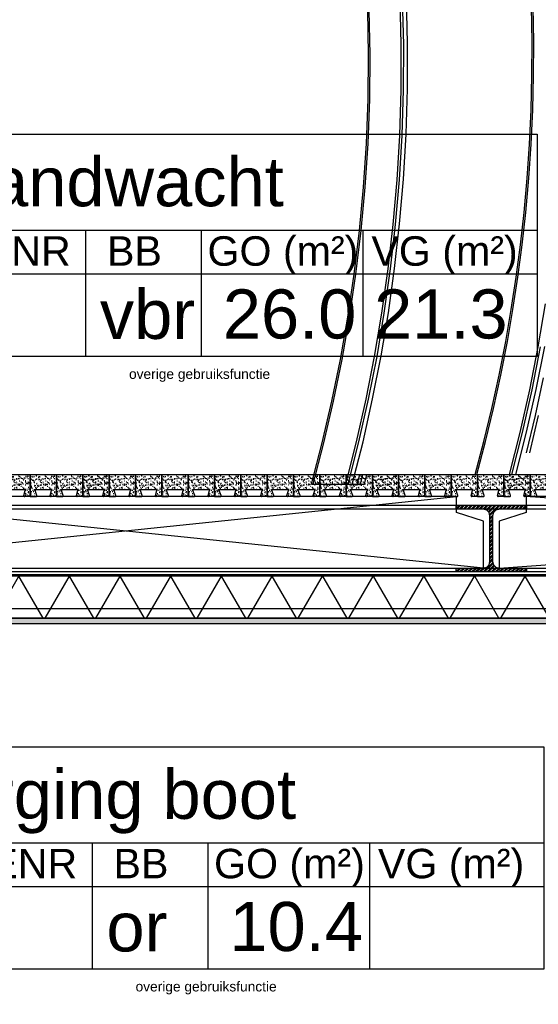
# Model space of a CAD drawing. Header units: metres. Extents: x 135527 to 1530300, y -118103 to -69281.
# Tile 36 of 89: x 146521 to 147704, y -92888 to -90643. Entities that reach past the tile are written whole.
import ezdxf
from ezdxf.enums import TextEntityAlignment as Align

# ---------------------------------------------------------------- set-up
doc = ezdxf.new("R2010")
doc.units = ezdxf.units.M
doc.header["$LTSCALE"] = 0.1
doc.header["$PDMODE"] = 35
for name, pattern in [('DASHDOT2', [12.7, 6.35, -3.175, 0, -3.175]), ('HIDDEN', [0.375, 0.25, -0.125]), ('HIDDEN2', [4.7625, 3.175, -1.5875])]:
    doc.linetypes.add(name, pattern=pattern)
doc.layers.get('DEFPOINTS').update_dxf_attribs({"color": 6})
for name, color, linetype in [('_01-STRAMIENEN', 8, 'DASHDOT2'), ('_02-SECTION', 2, 'Continuous'), ('_02Constructie', 2, 'Continuous'), ('_03-PROJECTION', 1, 'Continuous'), ('_04-HIDDEN', 7, 'HIDDEN2'), ('_04-plafond', 252, 'HIDDEN2'), ('_05text200', 8, 'Continuous'), ('_06-DIMENSIONS', 7, 'Continuous'), ('_09-HATCH', 7, 'Continuous'), ('_11-BLOCKS', 7, 'Continuous')]:
    doc.layers.add(name, color=color, linetype=linetype)
doc.layers.add('_01Hulplijnen', color=6, linetype='Continuous', plot=False)
doc.styles.add('NIO 1_50 klein', font='arial.ttf', dxfattribs={"height": 100})
doc.styles.add('NIOstandard', font='arial.ttf')
doc.dimstyles.new('NIO-20-GROOT', dxfattribs={"dimtxt": 60, "dimasz": 6, "dimexe": 2, "dimexo": 5, "dimgap": 6, "dimtad": 1, "dimdec": 0, "dimzin": 0, "dimdsep": 46, "dimtxsty": 'NIOstandard', "dimblk1": 'MAATSTR', "dimblk2": 'MAATSTR', "dimsah": 1, "dimcen": 0, "dimdle": 1.5, "dimse1": 1, "dimse2": 1, "dimclrd": 7, "dimclre": 256, "dimclrt": 256, "dimazin": 0, "dimtfac": 1, "dimtdec": 0, "dimtofl": 0, "dimtmove": 1, "dimatfit": 2, "dimldrblk": 'MAATSTR', "dimfxl": 1, "dimtvp": 1, "dimtolj": 1, "dimtzin": 0, "dimarcsym": 0})
doc.dimstyles.new('NIO-50-KLEIN', dxfattribs={"dimtxt": 100, "dimasz": 10, "dimexe": 2, "dimexo": 5, "dimgap": 10, "dimtad": 1, "dimdec": 0, "dimzin": 0, "dimdsep": 46, "dimtxsty": 'NIOstandard', "dimblk1": 'MAATSTR', "dimblk2": 'MAATSTR', "dimsah": 1, "dimcen": 0, "dimdle": 1.5, "dimse1": 1, "dimse2": 1, "dimclrd": 7, "dimclre": 256, "dimclrt": 256, "dimazin": 0, "dimtfac": 1, "dimtdec": 0, "dimtofl": 0, "dimtmove": 1, "dimatfit": 2, "dimldrblk": 'MAATSTR', "dimfxl": 1, "dimtvp": 1, "dimtolj": 1, "dimtzin": 0, "dimarcsym": 0})

# ---------------------------------------------------------------- blocks, each defined once
blk = doc.blocks.new('*U278')
at = {"layer": '_09-HATCH', "ltscale": 10}
h = blk.add_hatch(dxfattribs=at)
h.set_pattern_fill('NET3', color=256, scale=31.5, style=0)
h.set_pattern_definition([(0, (-23585.99, 0), (0, 100.0125), []), (60, (-23585.99, 0), (-86.61337, 50.00625), []), (120, (-23585.99, 0), (-86.61337, -50.00625), [])])
h.paths.add_polyline_path([(-6055.7, 0), (-3214.9, 0), (-3214.9, 100), (-6055.7, 100)])
at = {"layer": '_02-SECTION', "color": 1}
blk.add_lwpolyline([(-6055.7, 0), (-3214.9, 0), (-3214.9, 100), (-6055.7, 100)], close=True, dxfattribs=at)
blk = doc.blocks.new('*U189')
at = {"layer": '_09-HATCH'}
blk.add_hatch(color=253, dxfattribs=at).paths.add_polyline_path([(0, 0), (4139.6, 0), (4139.6, 12.5), (0, 12.5)])
at = {"layer": '_02-SECTION', "color": 1}
blk.add_lwpolyline([(0, 0), (4139.6, 0), (4139.6, 12.5), (0, 12.5)], close=True, dxfattribs=at)
blk = doc.blocks.new('*U225')
at = {"layer": '_04-HIDDEN', "color": 252, "ltscale": 10}
blk.add_circle((0, 2716.3), 4150, dxfattribs=at)
blk = doc.blocks.new('*U397')
at = {"layer": '_01-STRAMIENEN', "color": 253, "linetype": 'HIDDEN', "ltscale": 40}
for points in [[(-9973.6, 2655), (1244.5, 2655)], [(-9973.6, 2350), (1244.5, 2350)]]:
    blk.add_lwpolyline(points, dxfattribs=at)
at = {"layer": '_01Hulplijnen', "ltscale": 40}
blk.add_lwpolyline([(-9973.6, 2585), (1244.5, 2585)], dxfattribs=at)
blk = doc.blocks.new('MAATSTR')
at = {"linetype": 'Continuous'}
for p, q in [((0, 5), (0, -5)), ((-4.17, 0), (4.17, 0))]:
    blk.add_line(p, q, dxfattribs=at)
at = {"linetype": 'Continuous', "const_width": 1.5}
blk.add_lwpolyline([(-0.75, 0, 1), (0.75, 0, 1)], format="xyb", close=True, dxfattribs=at)
blk = doc.blocks.new('*D47')
at = {"layer": '_03-PROJECTION', "color": 7, "lineweight": -2, "transparency": 16777216}
blk.add_line((149159.4, -90314.6), (148615.9, -90376.1), dxfattribs=at)
at = {"layer": 'DEFPOINTS', "color": 0, "transparency": 16777216}
for p in [(148610, -90376.8), (145132.1, -90770.1)]:
    blk.add_point(p, dxfattribs=at)
at = {"layer": '_03-PROJECTION', "color": 7, "lineweight": -2, "transparency": 16777216, "xscale": 6, "yscale": 6, "zscale": 6, "rotation": 186.453575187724}
blk.add_blockref('MAATSTR', (148610, -90376.8), dxfattribs=at)
at = {"layer": '_03-PROJECTION', "transparency": 16777216, "insert": (149031.9, -90292.1), "char_height": 60, "attachment_point": 5, "rotation": 6.4536, "style": 'NIOstandard'}
blk.add_mtext('\\A1;R3500', dxfattribs=at)
blk = doc.blocks.new('kader_ruimte')
at = {"layer": '_05text200'}
for p, q in [((0, -313), (2304, -313)), ((832.6, -313), (832.6, -723.9)), ((1209.8, -313), (1209.8, -723.9)), ((1736.5, -313), (1736.5, -723.9)), ((0, -455.2), (2304, -455.2))]:
    blk.add_line(p, q, dxfattribs=at)
blk.add_lwpolyline([(0, 0), (2304, 0), (2304, -723.9), (0, -723.9)], close=True, dxfattribs=at)
at = {"layer": '_05text200', "char_height": 96, "width": 509.254, "style": 'NIOstandard'}
for s, insert, attachment_point in [('GO (m²)', (1475.6, -332.4), 2), ('VG (m²)', (2002.2, -332.4), 2), ('RUIMTENR', (76.6, -332.4), 1), ('BB', (991.9, -332.4), 2)]:
    blk.add_mtext(s, dxfattribs=dict(at, insert=insert, attachment_point=attachment_point))
at = {"layer": '_05text200', "style": 'NIOstandard'}
for tag, p in [('RUIMTENAAM', (875.9, -234.7)), ('RUIMTENR', (421.1, -666.2)), ('GO', (1497.3, -665.4)), ('VG', (1990.2, -665.4))]:
    blk.add_attdef(tag, text='', height=160, dxfattribs=at).set_placement(p, align=Align.CENTER)
blk.add_attdef('BB', (879.3, -666.7), '', height=160, dxfattribs=at)
at = {"layer": 'DEFPOINTS', "style": 'NIO 1_50 klein'}
blk.add_attdef('FUNCTIE', (974.3, -796.9), '', height=32, dxfattribs=at)
blk = doc.blocks.new('*D356')
at = {"layer": '_06-DIMENSIONS', "color": 7, "lineweight": -2, "transparency": 16777216}
for p, q in [((149685, -91351.7), (149285.4, -91351.7)), ((149806.5, -91606), (149685, -91351.7))]:
    blk.add_line(p, q, dxfattribs=at)
blk.add_arc((149899.8, -91680.2), 119.3, 107.8052, 175.1948, dxfattribs=at)
at = {"layer": 'DEFPOINTS', "color": 0, "transparency": 16777216}
for p in [(149672.1, -90693.7), (149792.3, -91628.5), (140462.9, -91680.2), (151681, -91680.2), (149914.1, -91742.1)]:
    blk.add_point(p, dxfattribs=at)
at = {"layer": '_06-DIMENSIONS', "color": 7, "lineweight": -2, "transparency": 16777216, "xscale": 10, "yscale": 10, "zscale": 10}
for p, rotation in [((149873, -91564), 15.40260602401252), ((149780.6, -91680.2), 267.5973939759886)]:
    blk.add_blockref('MAATSTR', p, dxfattribs=dict(at, rotation=rotation))
at = {"layer": '_06-DIMENSIONS', "transparency": 16777216, "insert": (149480.2, -91290.6), "char_height": 100, "attachment_point": 5, "style": 'NIOstandard'}
blk.add_mtext('\\A1;77.00°', dxfattribs=at)
blk = doc.blocks.new('aanzichtAA')
at = {"layer": '_03-PROJECTION', "color": 254}
for points in [[(5643.4, 3455.2), (5663.3, 3530.5), (5681.4, 3606.2), (5698, 3682.2), (5712.9, 3758.6), (5725.6, 3831.9), (5736.8, 3905.3), (5746.6, 3979), (5754.8, 4052.8), (5761.8, 4130.7), (5767.1, 4208.6), (5770.8, 4286.7), (5772.8, 4364.8), (5773.1, 4443), (5771.8, 4521.1)], [(5647.2, 3455.2), (5667, 3530.5), (5685.2, 3606.2), (5701.7, 3682.2), (5716.7, 3758.6), (5729.4, 3831.9), (5740.6, 3905.3), (5750.3, 3979), (5758.5, 4052.8), (5765.5, 4130.7), (5770.9, 4208.6), (5774.5, 4286.7), (5776.5, 4364.8), (5776.9, 4443), (5775.6, 4521.1)], [(5721.3, 3455.2), (5745.8, 3551.5), (5767.7, 3648.6), (5787, 3746.4), (5803.7, 3844.7)], [(5727, 3455.2), (5751.4, 3551.5), (5773.3, 3648.6), (5792.6, 3746.4)], [(5736.2, 3455.2), (5760.7, 3551.8), (5782.6, 3649.2), (5801.8, 3747.3)], [(5760.6, 3505.2), (5780.9, 3590.2), (5799.2, 3675.7)], [(5767.7, 3505.2), (5788, 3590.2)], [(5274, 3433.6), (5298.5, 3527.7), (5320.4, 3622.5), (5339.9, 3717.9), (5356.8, 3813.9), (5371.3, 3912.5), (5383.2, 4011.4), (5392.4, 4110.7), (5398.9, 4210.3), (5402.7, 4311.4), (5403.7, 4412.6), (5401.9, 4513.9), (5397.3, 4615), (5389.9, 4716.6), (5379.6, 4817.9), (5366.5, 4918.9), (5350.6, 5019.4), (5335.6, 5101.1), (5318.7, 5182.3), (5299.9, 5263.1), (5279.3, 5343.4)], [(5270.2, 3433.6), (5294.7, 3527.7), (5316.7, 3622.5), (5336.1, 3717.9), (5353, 3813.9), (5367.6, 3912.5), (5379.5, 4011.4), (5388.7, 4110.7), (5395.2, 4210.3), (5399, 4311.4), (5400, 4412.6), (5398.2, 4513.9), (5393.6, 4615), (5386.1, 4716.6), (5375.9, 4817.9), (5362.8, 4918.9), (5346.9, 5019.4), (5332.2, 5099), (5315.8, 5178.1), (5297.7, 5256.8), (5277.8, 5335)], [(5353.8, 3433.6), (5378.2, 3530), (5400.1, 3627.1), (5419.4, 3724.8), (5436.1, 3823.1), (5450.4, 3924), (5461.9, 4025.3), (5470.7, 4126.9), (5476.7, 4228.7), (5480, 4332.2), (5480.4, 4435.7), (5477.9, 4539.2), (5472.6, 4642.5), (5464.3, 4746.4), (5453.2, 4850), (5439.2, 4953.1), (5422.3, 5055.8), (5404.5, 5148.5), (5384.4, 5240.6)], [(5348.1, 3433.6), (5372.6, 3530), (5394.5, 3627.1), (5413.8, 3724.8), (5430.4, 3823.1), (5444.7, 3924), (5456.3, 4025.3), (5465.1, 4126.9), (5471.1, 4228.7), (5474.4, 4332.2), (5474.7, 4435.7), (5472.3, 4539.2), (5467, 4642.5), (5458.7, 4746.4), (5447.6, 4850), (5433.6, 4953.1), (5416.7, 5055.8), (5400.2, 5142.2), (5381.6, 5228)], [(5363, 3433.6), (5387.5, 3530.3), (5409.4, 3627.7), (5428.6, 3725.7), (5445.3, 3824.3), (5459.5, 3925.4), (5471, 4027), (5479.8, 4128.9), (5485.7, 4231.1), (5488.9, 4334.8), (5489.2, 4438.6), (5486.7, 4542.4), (5481.3, 4646), (5472.9, 4750.2), (5461.7, 4854), (5447.6, 4957.4), (5430.6, 5060.4), (5414.7, 5143.3), (5397, 5225.7)], [(5374.5, 3433.6), (5380.1, 3455.2)], [(5381.6, 3433.6), (5387.2, 3455.2)], [(5390.8, 3433.6), (5396.5, 3455.2)], [(5270.2, 3433.6), (5274, 3433.6)], [(5274, 3433.6), (5348.1, 3433.6)], [(5348.1, 3433.6), (5353.8, 3433.6)], [(5353.8, 3433.6), (5363, 3433.6)], [(5363, 3433.6), (5374.5, 3433.6)], [(5374.5, 3433.6), (5381.6, 3433.6)], [(5381.6, 3433.6), (5390.8, 3433.6)]]:
    blk.add_lwpolyline(points, dxfattribs=at)
blk = doc.blocks.new('*U399')
at = {"layer": '_03-PROJECTION'}
blk.add_lwpolyline([(-1298.4, 126.8), (-1359.8, 106.5), (-1359.8, 0), (279.9, 0), (279.9, 106.5), (218.6, 126.8), (218.6, 163), (-1298.4, 163)], close=True, dxfattribs=at)
for points in [[(-1359.8, 0), (218.6, 163)], [(279.9, 0), (-1298.4, 163)]]:
    blk.add_lwpolyline(points, dxfattribs=at)
blk = doc.blocks.new('*U51')
at = {"layer": '_09-HATCH', "ltscale": 3}
h = blk.add_hatch(dxfattribs=at)
h.set_pattern_fill('STEEL', color=256, scale=2, angle=-180, style=0)
h.set_pattern_definition([(225, (-550, -419), (4.49013, -4.49013), []), (225, (-550, -422.175), (4.49013, -4.49013), [])])
h.paths.add_polyline_path([(-80, 152), (80, 152), (80, 143), (18, 143), (10.5, 141), (5, 135.5), (3, 128), (3, 24), (5, 16.5), (10.5, 11), (18, 9), (80, 9), (80, 0), (-80, 0), (-80, 9), (-18, 9), (-10.5, 11), (-5, 16.5), (-3, 24), (-3, 128), (-5, 135.5), (-10.5, 141), (-18, 143), (-80, 143)])
at = {"layer": '_02Constructie'}
blk.add_lwpolyline([(-80, 152), (80, 152), (80, 143), (18, 143), (10.5, 141), (5, 135.5), (3, 128), (3, 24), (5, 16.5), (10.5, 11), (18, 9), (80, 9), (80, 0), (-80, 0), (-80, 9), (-18, 9), (-10.5, 11), (-5, 16.5), (-3, 24), (-3, 128), (-5, 135.5), (-10.5, 141), (-18, 143), (-80, 143)], close=True, dxfattribs=at)
blk = doc.blocks.new('*U400')
at = {"layer": '_03-PROJECTION'}
blk.add_lwpolyline([(-1391.1, 126.8), (-1452.5, 106.5), (-1452.5, 0), (872.1, 0), (872.1, 106.5), (810.7, 126.8), (810.7, 163), (-1391.1, 163)], close=True, dxfattribs=at)
for points in [[(-1452.5, 0), (810.7, 163)], [(872.1, 0), (-1391.1, 163)]]:
    blk.add_lwpolyline(points, dxfattribs=at)
blk = doc.blocks.new('*U416')
at = {"layer": '_03-PROJECTION'}
h = blk.add_hatch(dxfattribs=at)
h.set_pattern_fill('AR-SAND', color=1, scale=0.2)
h.set_pattern_definition([(37.5, (660, 0), (-0.32, 9.7883), [0, -7.7216, 0, -8.636, 0, -8.255]), (7.5, (660, 0), (8.9905, 14.3365), [0, -4.1656, 0, -6.9596, 0, -2.667]), (327.5, (653.752, 0), (15.81985, 0.0287), [0, -2.54, 0, -9.144, 0, -11.938]), (317.5, (653.752, 0), (15.2711, 4.4586), [0, -1.27, 0, -5.9944, 0, -6.858])])
h.paths.add_polyline_path([(706.6, 16, -0.487928), (708.5, 13.5), (705.3, 2.5, 0.487928), (707.2, 0), (720, 0), (720, 50), (660, 50), (660, 0), (673.2, 0, 0.487928), (675.2, 2.5), (670.9, 13.5, -0.487928), (672.8, 16)])
h = blk.add_hatch(dxfattribs=at)
h.set_pattern_fill('AR-SAND', color=1, scale=0.2)
h.set_pattern_definition([(37.5, (720, 0), (-0.32, 9.7883), [0, -7.7216, 0, -8.636, 0, -8.255]), (7.5, (720, 0), (8.9905, 14.3365), [0, -4.1656, 0, -6.9596, 0, -2.667]), (327.5, (713.752, 0), (15.81985, 0.0287), [0, -2.54, 0, -9.144, 0, -11.938]), (317.5, (713.752, 0), (15.2711, 4.4586), [0, -1.27, 0, -5.9944, 0, -6.858])])
h.paths.add_polyline_path([(766.6, 16, -0.487928), (768.5, 13.5), (765.3, 2.5, 0.487928), (767.2, 0), (780, 0), (780, 50), (720, 50), (720, 0), (733.2, 0, 0.487928), (735.2, 2.5), (730.9, 13.5, -0.487928), (732.8, 16)])
h = blk.add_hatch(dxfattribs=at)
h.set_pattern_fill('AR-SAND', color=1, scale=0.2)
h.set_pattern_definition([(37.5, (780, 0), (-0.32, 9.7883), [0, -7.7216, 0, -8.636, 0, -8.255]), (7.5, (780, 0), (8.9905, 14.3365), [0, -4.1656, 0, -6.9596, 0, -2.667]), (327.5, (773.752, 0), (15.81985, 0.0287), [0, -2.54, 0, -9.144, 0, -11.938]), (317.5, (773.752, 0), (15.2711, 4.4586), [0, -1.27, 0, -5.9944, 0, -6.858])])
h.paths.add_polyline_path([(826.6, 16, -0.487928), (828.5, 13.5), (825.3, 2.5, 0.487928), (827.2, 0), (840, 0), (840, 50), (780, 50), (780, 0), (793.2, 0, 0.487928), (795.2, 2.5), (790.9, 13.5, -0.487928), (792.8, 16)])
h = blk.add_hatch(dxfattribs=at)
h.set_pattern_fill('AR-SAND', color=1, scale=0.2)
h.set_pattern_definition([(37.5, (840, 0), (-0.32, 9.7883), [0, -7.7216, 0, -8.636, 0, -8.255]), (7.5, (840, 0), (8.9905, 14.3365), [0, -4.1656, 0, -6.9596, 0, -2.667]), (327.5, (833.752, 0), (15.81985, 0.0287), [0, -2.54, 0, -9.144, 0, -11.938]), (317.5, (833.752, 0), (15.2711, 4.4586), [0, -1.27, 0, -5.9944, 0, -6.858])])
h.paths.add_polyline_path([(886.6, 16, -0.487928), (888.5, 13.5), (885.3, 2.5, 0.487928), (887.2, 0), (900, 0), (900, 50), (840, 50), (840, 0), (853.2, 0, 0.487928), (855.2, 2.5), (850.9, 13.5, -0.487928), (852.8, 16)])
h = blk.add_hatch(dxfattribs=at)
h.set_pattern_fill('AR-SAND', color=1, scale=0.2)
h.set_pattern_definition([(37.5, (900, 0), (-0.32, 9.7883), [0, -7.7216, 0, -8.636, 0, -8.255]), (7.5, (900, 0), (8.9905, 14.3365), [0, -4.1656, 0, -6.9596, 0, -2.667]), (327.5, (893.752, 0), (15.81985, 0.0287), [0, -2.54, 0, -9.144, 0, -11.938]), (317.5, (893.752, 0), (15.2711, 4.4586), [0, -1.27, 0, -5.9944, 0, -6.858])])
h.paths.add_polyline_path([(946.6, 16, -0.487928), (948.5, 13.5), (945.3, 2.5, 0.487928), (947.2, 0), (960, 0), (960, 50), (900, 50), (900, 0), (913.2, 0, 0.487928), (915.2, 2.5), (910.9, 13.5, -0.487928), (912.8, 16)])
h = blk.add_hatch(dxfattribs=at)
h.set_pattern_fill('AR-SAND', color=1, scale=0.2)
h.set_pattern_definition([(37.5, (960, 0), (-0.32, 9.7883), [0, -7.7216, 0, -8.636, 0, -8.255]), (7.5, (960, 0), (8.9905, 14.3365), [0, -4.1656, 0, -6.9596, 0, -2.667]), (327.5, (953.752, 0), (15.81985, 0.0287), [0, -2.54, 0, -9.144, 0, -11.938]), (317.5, (953.752, 0), (15.2711, 4.4586), [0, -1.27, 0, -5.9944, 0, -6.858])])
h.paths.add_polyline_path([(1006.6, 16, -0.487928), (1008.5, 13.5), (1005.3, 2.5, 0.487928), (1007.2, 0), (1020, 0), (1020, 50), (960, 50), (960, 0), (973.2, 0, 0.487928), (975.2, 2.5), (970.9, 13.5, -0.487928), (972.8, 16)])
h = blk.add_hatch(dxfattribs=at)
h.set_pattern_fill('AR-SAND', color=1, scale=0.2)
h.set_pattern_definition([(37.5, (1020, 0), (-0.32, 9.7883), [0, -7.7216, 0, -8.636, 0, -8.255]), (7.5, (1020, 0), (8.9905, 14.3365), [0, -4.1656, 0, -6.9596, 0, -2.667]), (327.5, (1013.752, 0), (15.81985, 0.0287), [0, -2.54, 0, -9.144, 0, -11.938]), (317.5, (1013.752, 0), (15.2711, 4.4586), [0, -1.27, 0, -5.9944, 0, -6.858])])
h.paths.add_polyline_path([(1066.6, 16, -0.487928), (1068.5, 13.5), (1065.3, 2.5, 0.487928), (1067.2, 0), (1080, 0), (1080, 50), (1020, 50), (1020, 0), (1033.2, 0, 0.487928), (1035.2, 2.5), (1030.9, 13.5, -0.487928), (1032.8, 16)])
h = blk.add_hatch(dxfattribs=at)
h.set_pattern_fill('AR-SAND', color=1, scale=0.2)
h.set_pattern_definition([(37.5, (1080, 0), (-0.32, 9.7883), [0, -7.7216, 0, -8.636, 0, -8.255]), (7.5, (1080, 0), (8.9905, 14.3365), [0, -4.1656, 0, -6.9596, 0, -2.667]), (327.5, (1073.752, 0), (15.81985, 0.0287), [0, -2.54, 0, -9.144, 0, -11.938]), (317.5, (1073.752, 0), (15.2711, 4.4586), [0, -1.27, 0, -5.9944, 0, -6.858])])
h.paths.add_polyline_path([(1126.6, 16, -0.487928), (1128.5, 13.5), (1125.3, 2.5, 0.487928), (1127.2, 0), (1140, 0), (1140, 50), (1080, 50), (1080, 0), (1093.2, 0, 0.487928), (1095.2, 2.5), (1090.9, 13.5, -0.487928), (1092.8, 16)])
h = blk.add_hatch(dxfattribs=at)
h.set_pattern_fill('AR-SAND', color=1, scale=0.2)
h.set_pattern_definition([(37.5, (1140, 0), (-0.32, 9.7883), [0, -7.7216, 0, -8.636, 0, -8.255]), (7.5, (1140, 0), (8.9905, 14.3365), [0, -4.1656, 0, -6.9596, 0, -2.667]), (327.5, (1133.752, 0), (15.81985, 0.0287), [0, -2.54, 0, -9.144, 0, -11.938]), (317.5, (1133.752, 0), (15.2711, 4.4586), [0, -1.27, 0, -5.9944, 0, -6.858])])
h.paths.add_polyline_path([(1186.6, 16, -0.487928), (1188.5, 13.5), (1185.3, 2.5, 0.487928), (1187.2, 0), (1200, 0), (1200, 50), (1140, 50), (1140, 0), (1153.2, 0, 0.487928), (1155.2, 2.5), (1150.9, 13.5, -0.487928), (1152.8, 16)])
h = blk.add_hatch(dxfattribs=at)
h.set_pattern_fill('AR-SAND', color=1, scale=0.2)
h.set_pattern_definition([(37.5, (1200, 0), (-0.32, 9.7883), [0, -7.7216, 0, -8.636, 0, -8.255]), (7.5, (1200, 0), (8.9905, 14.3365), [0, -4.1656, 0, -6.9596, 0, -2.667]), (327.5, (1193.752, 0), (15.81985, 0.0287), [0, -2.54, 0, -9.144, 0, -11.938]), (317.5, (1193.752, 0), (15.2711, 4.4586), [0, -1.27, 0, -5.9944, 0, -6.858])])
h.paths.add_polyline_path([(1246.6, 16, -0.487928), (1248.5, 13.5), (1245.3, 2.5, 0.487928), (1247.2, 0), (1260, 0), (1260, 50), (1200, 50), (1200, 0), (1213.2, 0, 0.487928), (1215.2, 2.5), (1210.9, 13.5, -0.487928), (1212.8, 16)])
h = blk.add_hatch(dxfattribs=at)
h.set_pattern_fill('AR-SAND', color=1, scale=0.2)
h.set_pattern_definition([(37.5, (1260, 0), (-0.32, 9.7883), [0, -7.7216, 0, -8.636, 0, -8.255]), (7.5, (1260, 0), (8.9905, 14.3365), [0, -4.1656, 0, -6.9596, 0, -2.667]), (327.5, (1253.752, 0), (15.81985, 0.0287), [0, -2.54, 0, -9.144, 0, -11.938]), (317.5, (1253.752, 0), (15.2711, 4.4586), [0, -1.27, 0, -5.9944, 0, -6.858])])
h.paths.add_polyline_path([(1306.6, 16, -0.487928), (1308.5, 13.5), (1305.3, 2.5, 0.487928), (1307.2, 0), (1320, 0), (1320, 50), (1260, 50), (1260, 0), (1273.2, 0, 0.487928), (1275.2, 2.5), (1270.9, 13.5, -0.487928), (1272.8, 16)])
h = blk.add_hatch(dxfattribs=at)
h.set_pattern_fill('AR-SAND', color=1, scale=0.2)
h.set_pattern_definition([(37.5, (1320, 0), (-0.32, 9.7883), [0, -7.7216, 0, -8.636, 0, -8.255]), (7.5, (1320, 0), (8.9905, 14.3365), [0, -4.1656, 0, -6.9596, 0, -2.667]), (327.5, (1313.752, 0), (15.81985, 0.0287), [0, -2.54, 0, -9.144, 0, -11.938]), (317.5, (1313.752, 0), (15.2711, 4.4586), [0, -1.27, 0, -5.9944, 0, -6.858])])
h.paths.add_polyline_path([(1366.6, 16, -0.487928), (1368.5, 13.5), (1365.3, 2.5, 0.487928), (1367.2, 0), (1380, 0), (1380, 50), (1320, 50), (1320, 0), (1333.2, 0, 0.487928), (1335.2, 2.5), (1330.9, 13.5, -0.487928), (1332.8, 16)])
h = blk.add_hatch(dxfattribs=at)
h.set_pattern_fill('AR-SAND', color=1, scale=0.2)
h.set_pattern_definition([(37.5, (1380, 0), (-0.32, 9.7883), [0, -7.7216, 0, -8.636, 0, -8.255]), (7.5, (1380, 0), (8.9905, 14.3365), [0, -4.1656, 0, -6.9596, 0, -2.667]), (327.5, (1373.752, 0), (15.81985, 0.0287), [0, -2.54, 0, -9.144, 0, -11.938]), (317.5, (1373.752, 0), (15.2711, 4.4586), [0, -1.27, 0, -5.9944, 0, -6.858])])
h.paths.add_polyline_path([(1426.6, 16, -0.487928), (1428.5, 13.5), (1425.3, 2.5, 0.487928), (1427.2, 0), (1440, 0), (1440, 50), (1380, 50), (1380, 0), (1393.2, 0, 0.487928), (1395.2, 2.5), (1390.9, 13.5, -0.487928), (1392.8, 16)])
h = blk.add_hatch(dxfattribs=at)
h.set_pattern_fill('AR-SAND', color=1, scale=0.2)
h.set_pattern_definition([(37.5, (1440, 0), (-0.32, 9.7883), [0, -7.7216, 0, -8.636, 0, -8.255]), (7.5, (1440, 0), (8.9905, 14.3365), [0, -4.1656, 0, -6.9596, 0, -2.667]), (327.5, (1433.752, 0), (15.81985, 0.0287), [0, -2.54, 0, -9.144, 0, -11.938]), (317.5, (1433.752, 0), (15.2711, 4.4586), [0, -1.27, 0, -5.9944, 0, -6.858])])
h.paths.add_polyline_path([(1486.6, 16, -0.487928), (1488.5, 13.5), (1485.3, 2.5, 0.487928), (1487.2, 0), (1500, 0), (1500, 50), (1440, 50), (1440, 0), (1453.2, 0, 0.487928), (1455.2, 2.5), (1450.9, 13.5, -0.487928), (1452.8, 16)])
h = blk.add_hatch(dxfattribs=at)
h.set_pattern_fill('AR-SAND', color=1, scale=0.2)
h.set_pattern_definition([(37.5, (1500, 0), (-0.32, 9.7883), [0, -7.7216, 0, -8.636, 0, -8.255]), (7.5, (1500, 0), (8.9905, 14.3365), [0, -4.1656, 0, -6.9596, 0, -2.667]), (327.5, (1493.752, 0), (15.81985, 0.0287), [0, -2.54, 0, -9.144, 0, -11.938]), (317.5, (1493.752, 0), (15.2711, 4.4586), [0, -1.27, 0, -5.9944, 0, -6.858])])
h.paths.add_polyline_path([(1546.6, 16, -0.487928), (1548.5, 13.5), (1545.3, 2.5, 0.487928), (1547.2, 0), (1560, 0), (1560, 50), (1500, 50), (1500, 0), (1513.2, 0, 0.487928), (1515.2, 2.5), (1510.9, 13.5, -0.487928), (1512.8, 16)])
h = blk.add_hatch(dxfattribs=at)
h.set_pattern_fill('AR-SAND', color=1, scale=0.2)
h.set_pattern_definition([(37.5, (1560, 0), (-0.32, 9.7883), [0, -7.7216, 0, -8.636, 0, -8.255]), (7.5, (1560, 0), (8.9905, 14.3365), [0, -4.1656, 0, -6.9596, 0, -2.667]), (327.5, (1553.752, 0), (15.81985, 0.0287), [0, -2.54, 0, -9.144, 0, -11.938]), (317.5, (1553.752, 0), (15.2711, 4.4586), [0, -1.27, 0, -5.9944, 0, -6.858])])
h.paths.add_polyline_path([(1606.6, 16, -0.487928), (1608.5, 13.5), (1605.3, 2.5, 0.487928), (1607.2, 0), (1620, 0), (1620, 50), (1560, 50), (1560, 0), (1573.2, 0, 0.487928), (1575.2, 2.5), (1570.9, 13.5, -0.487928), (1572.8, 16)])
h = blk.add_hatch(dxfattribs=at)
h.set_pattern_fill('AR-SAND', color=1, scale=0.2)
h.set_pattern_definition([(37.5, (1620, 0), (-0.32, 9.7883), [0, -7.7216, 0, -8.636, 0, -8.255]), (7.5, (1620, 0), (8.9905, 14.3365), [0, -4.1656, 0, -6.9596, 0, -2.667]), (327.5, (1613.752, 0), (15.81985, 0.0287), [0, -2.54, 0, -9.144, 0, -11.938]), (317.5, (1613.752, 0), (15.2711, 4.4586), [0, -1.27, 0, -5.9944, 0, -6.858])])
h.paths.add_polyline_path([(1666.6, 16, -0.487928), (1668.5, 13.5), (1665.3, 2.5, 0.487928), (1667.2, 0), (1680, 0), (1680, 50), (1620, 50), (1620, 0), (1633.2, 0, 0.487928), (1635.2, 2.5), (1630.9, 13.5, -0.487928), (1632.8, 16)])
h = blk.add_hatch(dxfattribs=at)
h.set_pattern_fill('AR-SAND', color=1, scale=0.2)
h.set_pattern_definition([(37.5, (1680, 0), (-0.32, 9.7883), [0, -7.7216, 0, -8.636, 0, -8.255]), (7.5, (1680, 0), (8.9905, 14.3365), [0, -4.1656, 0, -6.9596, 0, -2.667]), (327.5, (1673.752, 0), (15.81985, 0.0287), [0, -2.54, 0, -9.144, 0, -11.938]), (317.5, (1673.752, 0), (15.2711, 4.4586), [0, -1.27, 0, -5.9944, 0, -6.858])])
h.paths.add_polyline_path([(1726.6, 16, -0.487928), (1728.5, 13.5), (1725.3, 2.5, 0.487928), (1727.2, 0), (1740, 0), (1740, 50), (1680, 50), (1680, 0), (1693.2, 0, 0.487928), (1695.2, 2.5), (1690.9, 13.5, -0.487928), (1692.8, 16)])
h = blk.add_hatch(dxfattribs=at)
h.set_pattern_fill('AR-SAND', color=1, scale=0.2)
h.set_pattern_definition([(37.5, (1740, 0), (-0.32, 9.7883), [0, -7.7216, 0, -8.636, 0, -8.255]), (7.5, (1740, 0), (8.9905, 14.3365), [0, -4.1656, 0, -6.9596, 0, -2.667]), (327.5, (1733.752, 0), (15.81985, 0.0287), [0, -2.54, 0, -9.144, 0, -11.938]), (317.5, (1733.752, 0), (15.2711, 4.4586), [0, -1.27, 0, -5.9944, 0, -6.858])])
h.paths.add_polyline_path([(1786.6, 16, -0.487928), (1788.5, 13.5), (1785.3, 2.5, 0.487928), (1787.2, 0), (1800, 0), (1800, 50), (1740, 50), (1740, 0), (1753.2, 0, 0.487928), (1755.2, 2.5), (1750.9, 13.5, -0.487928), (1752.8, 16)])
h = blk.add_hatch(dxfattribs=at)
h.set_pattern_fill('AR-SAND', color=1, scale=0.2)
h.set_pattern_definition([(37.5, (1800, 0), (-0.32, 9.7883), [0, -7.7216, 0, -8.636, 0, -8.255]), (7.5, (1800, 0), (8.9905, 14.3365), [0, -4.1656, 0, -6.9596, 0, -2.667]), (327.5, (1793.752, 0), (15.81985, 0.0287), [0, -2.54, 0, -9.144, 0, -11.938]), (317.5, (1793.752, 0), (15.2711, 4.4586), [0, -1.27, 0, -5.9944, 0, -6.858])])
h.paths.add_polyline_path([(1846.6, 16, -0.487928), (1848.5, 13.5), (1845.3, 2.5, 0.487928), (1847.2, 0), (1860, 0), (1860, 50), (1800, 50), (1800, 0), (1813.2, 0, 0.487928), (1815.2, 2.5), (1810.9, 13.5, -0.487928), (1812.8, 16)])
h = blk.add_hatch(dxfattribs=at)
h.set_pattern_fill('AR-SAND', color=1, scale=0.2)
h.set_pattern_definition([(37.5, (1860, 0), (-0.32, 9.7883), [0, -7.7216, 0, -8.636, 0, -8.255]), (7.5, (1860, 0), (8.9905, 14.3365), [0, -4.1656, 0, -6.9596, 0, -2.667]), (327.5, (1853.752, 0), (15.81985, 0.0287), [0, -2.54, 0, -9.144, 0, -11.938]), (317.5, (1853.752, 0), (15.2711, 4.4586), [0, -1.27, 0, -5.9944, 0, -6.858])])
h.paths.add_polyline_path([(1906.6, 16, -0.487928), (1908.5, 13.5), (1905.3, 2.5, 0.487928), (1907.2, 0), (1920, 0), (1920, 50), (1860, 50), (1860, 0), (1873.2, 0, 0.487928), (1875.2, 2.5), (1870.9, 13.5, -0.487928), (1872.8, 16)])
at = {"layer": '_02Constructie'}
for p, q in [((672.8, 16), (706.6, 16)), ((705.3, 2.5), (708.5, 13.5)), ((720, 0), (707.2, 0)), ((720, 0), (733.2, 0)), ((735.2, 2.5), (730.9, 13.5)), ((732.8, 16), (766.6, 16)), ((765.3, 2.5), (768.5, 13.5)), ((780, 0), (767.2, 0)), ((780, 0), (793.2, 0)), ((795.2, 2.5), (790.9, 13.5)), ((792.8, 16), (826.6, 16)), ((825.3, 2.5), (828.5, 13.5)), ((840, 0), (827.2, 0)), ((840, 0), (853.2, 0)), ((855.2, 2.5), (850.9, 13.5)), ((852.8, 16), (886.6, 16)), ((885.3, 2.5), (888.5, 13.5)), ((900, 0), (887.2, 0)), ((900, 0), (913.2, 0)), ((915.2, 2.5), (910.9, 13.5)), ((912.8, 16), (946.6, 16)), ((945.3, 2.5), (948.5, 13.5)), ((960, 0), (947.2, 0)), ((960, 0), (973.2, 0)), ((975.2, 2.5), (970.9, 13.5)), ((972.8, 16), (1006.6, 16)), ((1005.3, 2.5), (1008.5, 13.5)), ((1020, 0), (1007.2, 0)), ((1020, 0), (1033.2, 0)), ((1035.2, 2.5), (1030.9, 13.5)), ((1032.8, 16), (1066.6, 16)), ((1065.3, 2.5), (1068.5, 13.5)), ((1080, 0), (1067.2, 0)), ((1080, 0), (1093.2, 0)), ((1095.2, 2.5), (1090.9, 13.5)), ((1092.8, 16), (1126.6, 16)), ((1125.3, 2.5), (1128.5, 13.5)), ((1140, 0), (1127.2, 0)), ((1140, 0), (1153.2, 0)), ((1155.2, 2.5), (1150.9, 13.5)), ((1152.8, 16), (1186.6, 16)), ((1185.3, 2.5), (1188.5, 13.5)), ((1200, 0), (1187.2, 0)), ((1200, 0), (1213.2, 0)), ((1215.2, 2.5), (1210.9, 13.5)), ((1212.8, 16), (1246.6, 16)), ((1245.3, 2.5), (1248.5, 13.5)), ((1260, 0), (1247.2, 0)), ((1260, 0), (1273.2, 0)), ((1275.2, 2.5), (1270.9, 13.5)), ((1272.8, 16), (1306.6, 16)), ((1305.3, 2.5), (1308.5, 13.5)), ((1320, 0), (1307.2, 0)), ((1320, 0), (1333.2, 0)), ((1335.2, 2.5), (1330.9, 13.5)), ((1332.8, 16), (1366.6, 16)), ((1365.3, 2.5), (1368.5, 13.5)), ((1380, 0), (1367.2, 0)), ((1380, 0), (1393.2, 0)), ((1395.2, 2.5), (1390.9, 13.5)), ((1392.8, 16), (1426.6, 16)), ((1425.3, 2.5), (1428.5, 13.5)), ((1440, 0), (1427.2, 0)), ((1440, 0), (1453.2, 0)), ((1455.2, 2.5), (1450.9, 13.5)), ((1452.8, 16), (1486.6, 16)), ((1485.3, 2.5), (1488.5, 13.5)), ((1500, 0), (1487.2, 0)), ((1500, 0), (1513.2, 0)), ((1515.2, 2.5), (1510.9, 13.5)), ((1512.8, 16), (1546.6, 16)), ((1545.3, 2.5), (1548.5, 13.5)), ((1560, 0), (1547.2, 0)), ((1560, 0), (1573.2, 0)), ((1575.2, 2.5), (1570.9, 13.5)), ((1572.8, 16), (1606.6, 16)), ((1605.3, 2.5), (1608.5, 13.5)), ((1620, 0), (1607.2, 0)), ((1620, 0), (1633.2, 0)), ((1635.2, 2.5), (1630.9, 13.5)), ((1632.8, 16), (1666.6, 16)), ((1665.3, 2.5), (1668.5, 13.5)), ((1680, 0), (1667.2, 0)), ((1680, 0), (1693.2, 0)), ((1695.2, 2.5), (1690.9, 13.5)), ((1692.8, 16), (1726.6, 16)), ((1725.3, 2.5), (1728.5, 13.5)), ((1740, 0), (1727.2, 0)), ((1740, 0), (1753.2, 0)), ((1755.2, 2.5), (1750.9, 13.5)), ((1752.8, 16), (1786.6, 16)), ((1785.3, 2.5), (1788.5, 13.5)), ((1800, 0), (1787.2, 0)), ((1800, 0), (1813.2, 0)), ((1815.2, 2.5), (1810.9, 13.5)), ((1812.8, 16), (1846.6, 16)), ((1845.3, 2.5), (1848.5, 13.5)), ((1860, 0), (1847.2, 0)), ((1860, 0), (1873.2, 0)), ((1875.2, 2.5), (1870.9, 13.5)), ((1872.8, 16), (1906.6, 16))]:
    blk.add_line(p, q, dxfattribs=at)
for centre, start, end in [((707.2, 2), 165.9638, 270), ((706.6, 14), 345.9638, 90), ((732.8, 14), 90, 194.0362), ((733.2, 2), 270, 14.0362), ((767.2, 2), 165.9638, 270), ((766.6, 14), 345.9638, 90), ((792.8, 14), 90, 194.0362), ((793.2, 2), 270, 14.0362), ((827.2, 2), 165.9638, 270), ((826.6, 14), 345.9638, 90), ((852.8, 14), 90, 194.0362), ((853.2, 2), 270, 14.0362), ((887.2, 2), 165.9638, 270), ((886.6, 14), 345.9638, 90), ((912.8, 14), 90, 194.0362), ((913.2, 2), 270, 14.0362), ((947.2, 2), 165.9638, 270), ((946.6, 14), 345.9638, 90), ((972.8, 14), 90, 194.0362), ((973.2, 2), 270, 14.0362), ((1007.2, 2), 165.9638, 270), ((1006.6, 14), 345.9638, 90), ((1032.8, 14), 90, 194.0362), ((1033.2, 2), 270, 14.0362), ((1067.2, 2), 165.9638, 270), ((1066.6, 14), 345.9638, 90), ((1092.8, 14), 90, 194.0362), ((1093.2, 2), 270, 14.0362), ((1127.2, 2), 165.9638, 270), ((1126.6, 14), 345.9638, 90), ((1152.8, 14), 90, 194.0362), ((1153.2, 2), 270, 14.0362), ((1187.2, 2), 165.9638, 270), ((1186.6, 14), 345.9638, 90), ((1212.8, 14), 90, 194.0362), ((1213.2, 2), 270, 14.0362), ((1247.2, 2), 165.9638, 270), ((1246.6, 14), 345.9638, 90), ((1272.8, 14), 90, 194.0362), ((1273.2, 2), 270, 14.0362), ((1307.2, 2), 165.9638, 270), ((1306.6, 14), 345.9638, 90), ((1332.8, 14), 90, 194.0362), ((1333.2, 2), 270, 14.0362), ((1367.2, 2), 165.9638, 270), ((1366.6, 14), 345.9638, 90), ((1392.8, 14), 90, 194.0362), ((1393.2, 2), 270, 14.0362), ((1427.2, 2), 165.9638, 270), ((1426.6, 14), 345.9638, 90), ((1452.8, 14), 90, 194.0362), ((1453.2, 2), 270, 14.0362), ((1487.2, 2), 165.9638, 270), ((1486.6, 14), 345.9638, 90), ((1512.8, 14), 90, 194.0362), ((1513.2, 2), 270, 14.0362), ((1547.2, 2), 165.9638, 270), ((1546.6, 14), 345.9638, 90), ((1572.8, 14), 90, 194.0362), ((1573.2, 2), 270, 14.0362), ((1607.2, 2), 165.9638, 270), ((1606.6, 14), 345.9638, 90), ((1632.8, 14), 90, 194.0362), ((1633.2, 2), 270, 14.0362), ((1667.2, 2), 165.9638, 270), ((1666.6, 14), 345.9638, 90), ((1692.8, 14), 90, 194.0362), ((1693.2, 2), 270, 14.0362), ((1727.2, 2), 165.9638, 270), ((1726.6, 14), 345.9638, 90), ((1752.8, 14), 90, 194.0362), ((1753.2, 2), 270, 14.0362), ((1787.2, 2), 165.9638, 270), ((1786.6, 14), 345.9638, 90), ((1812.8, 14), 90, 194.0362), ((1813.2, 2), 270, 14.0362), ((1847.2, 2), 165.9638, 270), ((1846.6, 14), 345.9638, 90), ((1872.8, 14), 90, 194.0362), ((1873.2, 2), 270, 14.0362)]:
    blk.add_arc(centre, 2, start, end, dxfattribs=at)
at = {"layer": '_03-PROJECTION'}
for points in [[(660, 50), (720, 50)], [(720, 50), (780, 50)], [(780, 50), (840, 50)], [(840, 50), (900, 50)], [(900, 50), (960, 50)], [(960, 50), (1020, 50)], [(1020, 50), (1080, 50)], [(1080, 50), (1140, 50)], [(1140, 50), (1200, 50)], [(1200, 50), (1260, 50)], [(1260, 50), (1320, 50)], [(1320, 50), (1380, 50)], [(1380, 50), (1440, 50)], [(1440, 50), (1500, 50)], [(1500, 50), (1560, 50)], [(1560, 50), (1620, 50)], [(1620, 50), (1680, 50)], [(1680, 50), (1740, 50)], [(1740, 50), (1800, 50)], [(1800, 50), (1860, 50)], [(1860, 50), (1920, 50)]]:
    blk.add_lwpolyline(points, dxfattribs=at)
at = {"layer": 'DEFPOINTS'}
for points in [[(660, 0), (660, 50), (720, 50), (720, 0)], [(720, 0), (720, 50), (780, 50), (780, 0)], [(780, 0), (780, 50), (840, 50), (840, 0)], [(840, 0), (840, 50), (900, 50), (900, 0)], [(900, 0), (900, 50), (960, 50), (960, 0)], [(960, 0), (960, 50), (1020, 50), (1020, 0)], [(1020, 0), (1020, 50), (1080, 50), (1080, 0)], [(1080, 0), (1080, 50), (1140, 50), (1140, 0)], [(1140, 0), (1140, 50), (1200, 50), (1200, 0)], [(1200, 0), (1200, 50), (1260, 50), (1260, 0)], [(1260, 0), (1260, 50), (1320, 50), (1320, 0)], [(1320, 0), (1320, 50), (1380, 50), (1380, 0)], [(1380, 0), (1380, 50), (1440, 50), (1440, 0)], [(1440, 0), (1440, 50), (1500, 50), (1500, 0)], [(1500, 0), (1500, 50), (1560, 50), (1560, 0)], [(1560, 0), (1560, 50), (1620, 50), (1620, 0)], [(1620, 0), (1620, 50), (1680, 50), (1680, 0)], [(1680, 0), (1680, 50), (1740, 50), (1740, 0)], [(1740, 0), (1740, 50), (1800, 50), (1800, 0)], [(1800, 0), (1800, 50), (1860, 50), (1860, 0)], [(1860, 0), (1860, 50), (1920, 50), (1920, 0)]]:
    blk.add_lwpolyline(points, dxfattribs=at)

msp = doc.modelspace()

# ---------------------------------------------------------------- linework, layer by layer
at = {"layer": '_04-HIDDEN'}
for points in [[(149877.1, -91759.2), (146022.9, -91759.2), (146022.9, -91750.2), (149877.1, -91750.2)], [(149877.1, -91902.2), (145927.3, -91902.2), (145927.3, -91893.2), (149877.1, -91893.2)]]:
    msp.add_lwpolyline(points, close=True, dxfattribs=at)

# ---------------------------------------------------------------- block references
msp.add_blockref('aanzichtAA', (141916.5, -95135.4))
at = {"layer": '_02Constructie'}
for name, p in [('*U225', (145916.5, -94701.6)), ('*U397', (150436.5, -94335.2))]:
    msp.add_blockref(name, p, dxfattribs=at)
at = {"layer": '_03-PROJECTION'}
for name, p in [('*U416', (145825.3, -91730.2)), ('*U399', (147298.6, -91893.2)), ('*U400', (149067, -91893.2))]:
    msp.add_blockref(name, p, dxfattribs=at)
at = {"layer": '_04-plafond', "ltscale": 100, "xscale": -1}
msp.add_blockref('*U278', (142601.6, -92007.7), dxfattribs=at)
at = {"layer": '_11-BLOCKS', "xscale": 0.7, "yscale": 0.7, "zscale": 0.7}
msp.add_blockref('kader_ruimte', (146088.4, -90904.1), dxfattribs=at).add_auto_attribs({'RUIMTENAAM': 'strandwacht', 'GO': '26.0', 'BB': 'vbr', 'RUIMTENR': '1.2', 'VG': '21.3', 'FUNCTIE': 'overige gebruiksfunctie'})
at = {"layer": '_11-BLOCKS'}
msp.add_blockref('*U51', (147596.5, -91902.2), dxfattribs=at)
at = {"layer": '_11-BLOCKS', "xscale": -1, "rotation": 180}
msp.add_blockref('*U189', (145916.5, -92007.7), dxfattribs=at)
at = {"layer": '_11-BLOCKS'}
ref = msp.add_blockref('kader_ruimte', (146103.3, -92300.7), dxfattribs=dict(at, xscale=0.7, yscale=0.7, zscale=0.7))
ref.add_attrib('RUIMTENAAM', 'berging boot', dxfattribs={"layer": '_05text200', "height": 112, "style": 'NIOstandard'}).set_placement((146716.4, -92465), align=Align.CENTER)
ref.add_attrib('GO', '10.4', dxfattribs={"layer": '_05text200', "height": 112, "style": 'NIOstandard'}).set_placement((147151.4, -92766.4), align=Align.CENTER)
ref.add_attrib('BB', 'or', (146718.8, -92767.3), dxfattribs={"layer": '_05text200', "height": 112, "style": 'NIOstandard'})
ref.add_attrib('RUIMTENR', '0.4', dxfattribs={"layer": '_05text200', "height": 112, "style": 'NIOstandard'}).set_placement((146398.1, -92767), align=Align.CENTER)
ref.add_attrib('FUNCTIE', 'overige gebruiksfunctie', (146785.3, -92858.5), dxfattribs={"layer": 'DEFPOINTS', "height": 22.4, "style": 'NIO 1_50 klein'})

# ---------------------------------------------------------------- dimensions: what is measured, and where the dimension line sits
at = {"layer": '_03-PROJECTION'}
dim = msp.add_radius_dim(center=(145132.1, -90770.1), mpoint=(148610, -90376.8), dimstyle='NIO-20-GROOT', dxfattribs=at)
dim.commit()
dim.dimension.update_dxf_attribs({"geometry": '*D47', "text_midpoint": (149036, -90328.6), "dimtype": 164})
at = {"layer": '_06-DIMENSIONS'}
dim = msp.add_angular_dim_2l(base=(149792.3, -91628.5), line1=((140462.9, -91680.2), (151681, -91680.2)), line2=((149672.1, -90693.7), (149914.1, -91742.1)), dimstyle='NIO-50-KLEIN', dxfattribs=at)
dim.commit()
dim.dimension.update_dxf_attribs({"geometry": '*D356', "text_midpoint": (149480.2, -91290.6), "dimtype": 162})

doc.saveas('drawing.dxf')
